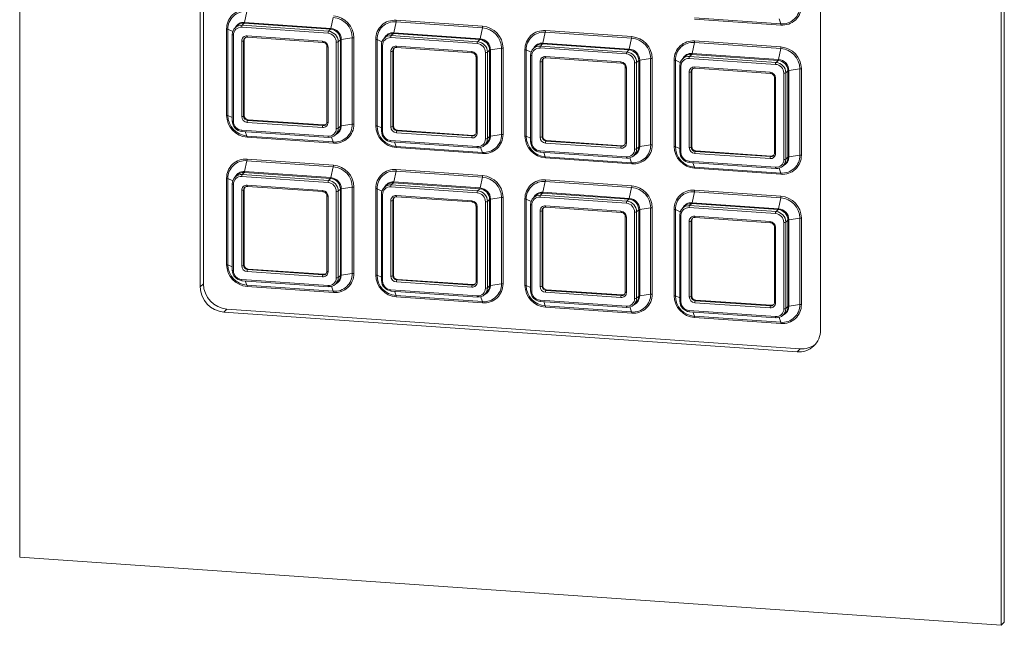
# Paper-space layout 'Sheet6' of a CAD drawing. Header units: millimetres. Extents: x 5 to 415, y 5 to 292.
# Tile 4 of 7: x 305 to 365, y 108 to 145. Entities that reach past the tile are written whole.
import ezdxf

# ---------------------------------------------------------------- set-up
doc = ezdxf.new("R2010")
doc.units = ezdxf.units.MM

psp = doc.layouts.new('Sheet6')

# ---------------------------------------------------------------- linework, layer by layer
at = {"color": 7, "linetype": 'Continuous', "lineweight": 15}
for p, q in [((304.679, 177.004), (304.679, 111.804)), ((365.05, 107.618), (365.05, 172.818)), ((365.244, 107.805), (365.244, 173.005)), ((315.787, 163.677), (315.787, 128.421)), ((315.982, 163.865), (315.982, 128.608)), ((353.942, 125.775), (353.942, 161.031)), ((318.654, 145.354), (318.511, 144.683)), ((323.967, 144.985), (323.824, 144.315)), ((327.84, 144.812), (333.153, 144.444)), ((346.183, 144.964), (351.496, 144.596)), ((351.505, 144.52), (346.193, 144.888)), ((317.406, 138.966), (317.406, 144.278)), ((317.482, 144.263), (317.482, 138.951)), ((318.054, 144.471), (317.925, 144.347)), ((323.646, 144.011), (318.334, 144.379)), ((318.489, 144.625), (318.36, 144.501)), ((318.36, 144.501), (323.672, 144.132)), ((323.801, 144.257), (318.489, 144.625)), ((318.511, 144.683), (323.824, 144.315)), ((323.801, 144.257), (323.672, 144.132)), ((327.831, 144.717), (327.688, 144.047)), ((333.143, 144.349), (327.831, 144.717)), ((333.143, 144.349), (333, 143.678)), ((337.016, 144.176), (342.329, 143.807)), ((317.753, 143.932), (317.753, 138.62)), ((317.827, 143.907), (317.827, 138.595)), ((318.495, 143.59), (318.456, 143.552)), ((318.456, 143.552), (318.456, 138.916)), ((318.495, 143.59), (318.495, 138.953)), ((318.672, 143.849), (323.308, 143.527)), ((318.691, 143.774), (323.327, 143.452)), ((324.405, 143.611), (324.276, 143.487)), ((324.405, 138.299), (324.405, 143.611)), ((325.139, 143.732), (324.463, 143.631)), ((324.463, 143.631), (324.463, 138.319)), ((325.139, 138.42), (325.139, 143.732)), ((325.234, 143.735), (325.234, 138.423)), ((326.583, 138.329), (326.583, 143.642)), ((326.659, 143.627), (326.659, 138.314)), ((327.231, 143.835), (327.102, 143.71)), ((332.823, 143.375), (327.51, 143.743)), ((327.665, 143.989), (327.536, 143.865)), ((327.536, 143.865), (332.849, 143.496)), ((332.977, 143.621), (327.665, 143.989)), ((327.688, 144.047), (333, 143.678)), ((332.977, 143.621), (332.849, 143.496)), ((337.007, 144.081), (336.864, 143.41)), ((342.319, 143.713), (337.007, 144.081)), ((342.319, 143.713), (342.177, 143.042)), ((346.193, 143.539), (351.505, 143.171)), ((318.334, 138.898), (318.334, 143.534)), ((323.572, 143.191), (323.572, 138.554)), ((323.646, 143.166), (323.646, 138.529)), ((324.153, 138.156), (324.153, 143.469)), ((324.276, 143.487), (324.276, 138.174)), ((326.929, 143.296), (326.929, 137.983)), ((327.003, 143.271), (327.003, 137.958)), ((327.671, 142.954), (327.633, 142.916)), ((327.671, 142.954), (327.671, 138.317)), ((327.848, 143.212), (332.485, 142.891)), ((327.867, 143.138), (332.504, 142.816)), ((333.581, 142.975), (333.452, 142.851)), ((333.581, 137.663), (333.581, 142.975)), ((334.315, 143.096), (333.639, 142.995)), ((333.639, 142.995), (333.639, 137.682)), ((334.315, 137.783), (334.315, 143.096)), ((334.41, 143.099), (334.41, 137.786)), ((335.759, 137.693), (335.759, 143.005)), ((335.835, 142.99), (335.835, 137.678)), ((336.407, 143.199), (336.278, 143.074)), ((341.999, 142.738), (336.686, 143.107)), ((336.841, 143.353), (336.712, 143.228)), ((336.712, 143.228), (342.025, 142.86)), ((342.154, 142.984), (336.841, 143.353)), ((336.864, 143.41), (342.177, 143.042)), ((342.154, 142.984), (342.025, 142.86)), ((346.183, 143.445), (346.04, 142.774)), ((351.496, 143.076), (346.183, 143.445)), ((351.496, 143.076), (351.353, 142.405)), ((327.51, 138.261), (327.51, 142.898)), ((327.633, 142.916), (327.633, 138.28)), ((332.749, 142.554), (332.749, 137.918)), ((332.823, 142.529), (332.823, 137.893)), ((333.33, 137.52), (333.33, 142.832)), ((333.452, 142.851), (333.452, 137.538)), ((336.105, 142.66), (336.105, 137.347)), ((336.179, 142.635), (336.179, 137.322)), ((337.024, 142.576), (341.661, 142.254)), ((337.043, 142.501), (341.68, 142.18)), ((342.757, 142.339), (342.629, 142.214)), ((342.757, 137.026), (342.757, 142.339)), ((343.491, 142.459), (342.816, 142.358)), ((342.816, 142.358), (342.816, 137.046)), ((343.491, 137.147), (343.491, 142.459)), ((343.586, 142.463), (343.586, 137.15)), ((344.935, 137.056), (344.935, 142.369)), ((345.011, 142.354), (345.011, 137.041)), ((345.583, 142.562), (345.454, 142.438)), ((351.175, 142.102), (345.863, 142.47)), ((346.017, 142.716), (345.889, 142.592)), ((345.889, 142.592), (351.201, 142.223)), ((351.33, 142.348), (346.017, 142.716)), ((346.04, 142.774), (351.353, 142.405)), ((351.33, 142.348), (351.201, 142.223)), ((336.686, 137.625), (336.686, 142.261)), ((336.848, 142.317), (336.809, 142.28)), ((336.809, 142.28), (336.809, 137.643)), ((336.848, 142.317), (336.848, 137.681)), ((341.925, 141.918), (341.925, 137.282)), ((341.999, 141.893), (341.999, 137.257)), ((342.506, 136.883), (342.506, 142.196)), ((342.629, 142.214), (342.629, 136.902)), ((345.281, 142.023), (345.281, 136.711)), ((345.356, 141.998), (345.356, 136.686)), ((346.201, 141.94), (350.837, 141.618)), ((346.22, 141.865), (350.856, 141.543)), ((352.668, 141.823), (351.992, 141.722)), ((351.992, 141.722), (351.992, 136.409)), ((352.668, 136.51), (352.668, 141.823)), ((352.763, 141.826), (352.763, 136.514)), ((345.863, 136.989), (345.863, 141.625)), ((346.024, 141.681), (345.985, 141.643)), ((345.985, 141.643), (345.985, 137.007)), ((346.024, 141.681), (346.024, 137.044)), ((351.101, 141.282), (351.101, 136.645)), ((351.175, 141.257), (351.175, 136.62)), ((351.682, 136.247), (351.682, 141.559)), ((351.934, 141.702), (351.805, 141.578)), ((351.805, 141.578), (351.805, 136.265)), ((351.934, 136.39), (351.934, 141.702)), ((318.495, 138.953), (318.456, 138.916)), ((318.737, 138.695), (318.698, 138.658)), ((318.737, 138.695), (323.373, 138.374)), ((323.308, 138.215), (318.672, 138.536)), ((318.698, 138.658), (323.334, 138.336)), ((323.373, 138.374), (323.334, 138.336)), ((324.405, 138.299), (324.276, 138.174)), ((325.139, 138.42), (324.463, 138.319)), ((327.671, 138.317), (327.633, 138.28)), ((318.334, 138.053), (323.646, 137.684)), ((318.353, 137.978), (323.665, 137.609)), ((318.654, 137.697), (323.967, 137.329)), ((323.976, 137.253), (318.664, 137.621)), ((324.106, 137.767), (324.235, 137.891)), ((332.485, 137.578), (327.848, 137.9)), ((327.913, 138.059), (327.874, 138.021)), ((327.874, 138.021), (332.51, 137.7)), ((327.913, 138.059), (332.549, 137.737)), ((332.549, 137.737), (332.51, 137.7)), ((333.581, 137.663), (333.452, 137.538)), ((334.315, 137.783), (333.639, 137.682)), ((336.848, 137.681), (336.809, 137.643)), ((327.51, 137.416), (332.823, 137.048)), ((327.529, 137.341), (332.842, 136.973)), ((327.831, 137.061), (333.143, 136.692)), ((333.153, 136.616), (327.84, 136.985)), ((333.283, 137.13), (333.412, 137.255)), ((341.661, 136.942), (337.024, 137.263)), ((337.089, 137.423), (337.05, 137.385)), ((337.05, 137.385), (341.687, 137.063)), ((337.089, 137.423), (341.726, 137.101)), ((341.726, 137.101), (341.687, 137.063)), ((342.757, 137.026), (342.629, 136.902)), ((343.491, 137.147), (342.816, 137.046)), ((346.024, 137.044), (345.985, 137.007)), ((318.664, 136.272), (323.976, 135.904)), ((336.686, 136.78), (341.999, 136.411)), ((336.705, 136.705), (342.018, 136.337)), ((337.007, 136.424), (342.319, 136.056)), ((342.329, 135.98), (337.016, 136.348)), ((342.459, 136.494), (342.588, 136.618)), ((350.837, 136.305), (346.201, 136.627)), ((346.265, 136.786), (346.227, 136.749)), ((346.227, 136.749), (350.863, 136.427)), ((346.265, 136.786), (350.902, 136.465)), ((350.902, 136.465), (350.863, 136.427)), ((351.934, 136.39), (351.805, 136.265)), ((352.668, 136.51), (351.992, 136.409)), ((318.654, 136.178), (318.511, 135.507)), ((323.967, 135.809), (318.654, 136.178)), ((323.967, 135.809), (323.824, 135.138)), ((345.863, 136.143), (351.175, 135.775)), ((345.882, 136.069), (351.194, 135.7)), ((346.183, 135.788), (351.496, 135.42)), ((351.505, 135.343), (346.193, 135.712)), ((351.635, 135.858), (351.764, 135.982)), ((317.406, 129.789), (317.406, 135.102)), ((317.482, 135.087), (317.482, 129.774)), ((318.054, 135.295), (317.925, 135.17)), ((323.646, 134.835), (318.334, 135.203)), ((318.489, 135.449), (318.36, 135.325)), ((318.36, 135.325), (323.672, 134.956)), ((323.801, 135.081), (318.489, 135.449)), ((318.511, 135.507), (323.824, 135.138)), ((323.801, 135.081), (323.672, 134.956)), ((327.831, 135.541), (327.688, 134.87)), ((333.143, 135.173), (327.831, 135.541)), ((327.84, 135.636), (333.153, 135.267)), ((333.143, 135.173), (333, 134.502)), ((317.753, 134.756), (317.753, 129.443)), ((317.827, 134.731), (317.827, 129.418)), ((318.672, 134.672), (323.308, 134.351)), ((318.691, 134.598), (323.327, 134.276)), ((325.139, 134.556), (324.463, 134.455)), ((324.463, 134.455), (324.463, 129.142)), ((325.139, 129.243), (325.139, 134.556)), ((325.234, 134.559), (325.234, 129.246)), ((326.583, 129.153), (326.583, 134.465)), ((327.231, 134.659), (327.102, 134.534)), ((332.823, 134.198), (327.51, 134.567)), ((327.665, 134.813), (327.536, 134.688)), ((327.536, 134.688), (332.849, 134.32)), ((332.977, 134.444), (327.665, 134.813)), ((327.688, 134.87), (333, 134.502)), ((337.007, 134.905), (336.864, 134.234)), ((342.319, 134.536), (337.007, 134.905)), ((337.016, 134.999), (342.329, 134.631)), ((342.319, 134.536), (342.177, 133.865)), ((318.334, 129.721), (318.334, 134.358)), ((318.495, 134.414), (318.456, 134.376)), ((318.456, 134.376), (318.456, 129.74)), ((318.495, 134.414), (318.495, 129.777)), ((323.572, 134.014), (323.572, 129.378)), ((323.646, 133.989), (323.646, 129.353)), ((324.153, 128.98), (324.153, 134.292)), ((324.405, 134.435), (324.276, 134.311)), ((324.276, 134.311), (324.276, 128.998)), ((324.405, 129.123), (324.405, 134.435)), ((326.659, 134.45), (326.659, 129.138)), ((326.929, 134.12), (326.929, 128.807)), ((327.003, 134.095), (327.003, 128.782)), ((327.848, 134.036), (332.485, 133.715)), ((327.867, 133.961), (332.504, 133.64)), ((332.977, 134.444), (332.849, 134.32)), ((334.315, 133.919), (333.639, 133.818)), ((334.315, 128.607), (334.315, 133.919)), ((334.41, 133.923), (334.41, 128.61)), ((336.407, 134.022), (336.278, 133.898)), ((341.999, 133.562), (336.686, 133.93)), ((336.841, 134.176), (336.712, 134.052)), ((336.712, 134.052), (342.025, 133.683)), ((342.154, 133.808), (336.841, 134.176)), ((336.864, 134.234), (342.177, 133.865)), ((346.183, 134.268), (346.04, 133.598)), ((351.496, 133.9), (346.183, 134.268)), ((346.193, 134.363), (351.505, 133.995)), ((351.496, 133.9), (351.353, 133.229)), ((327.51, 129.085), (327.51, 133.721)), ((327.671, 133.777), (327.633, 133.74)), ((327.633, 133.74), (327.633, 129.103)), ((327.671, 133.777), (327.671, 129.141)), ((332.749, 133.378), (332.749, 128.742)), ((332.823, 133.353), (332.823, 128.717)), ((333.33, 128.343), (333.33, 133.656)), ((333.581, 133.799), (333.452, 133.674)), ((333.452, 133.674), (333.452, 128.362)), ((333.581, 128.486), (333.581, 133.799)), ((333.639, 133.818), (333.639, 128.506)), ((335.759, 128.517), (335.759, 133.829)), ((335.835, 133.814), (335.835, 128.501)), ((336.105, 133.483), (336.105, 128.171)), ((336.179, 133.458), (336.179, 128.146)), ((337.024, 133.4), (341.661, 133.078)), ((337.043, 133.325), (341.68, 133.003)), ((342.154, 133.808), (342.025, 133.683)), ((343.491, 133.283), (342.816, 133.182)), ((343.491, 127.97), (343.491, 133.283)), ((343.586, 133.286), (343.586, 127.974)), ((345.583, 133.386), (345.454, 133.261)), ((351.175, 132.925), (345.863, 133.294)), ((346.017, 133.54), (345.889, 133.415)), ((345.889, 133.415), (351.201, 133.047)), ((351.33, 133.172), (346.017, 133.54)), ((346.04, 133.598), (351.353, 133.229)), ((336.686, 128.449), (336.686, 133.085)), ((336.848, 133.141), (336.809, 133.103)), ((336.809, 133.103), (336.809, 128.467)), ((336.848, 133.141), (336.848, 128.504)), ((341.925, 132.742), (341.925, 128.105)), ((341.999, 132.717), (341.999, 128.08)), ((342.506, 127.707), (342.506, 133.02)), ((342.757, 133.162), (342.629, 133.038)), ((342.629, 133.038), (342.629, 127.725)), ((342.757, 127.85), (342.757, 133.162)), ((342.816, 133.182), (342.816, 127.869)), ((344.935, 127.88), (344.935, 133.193)), ((345.011, 133.178), (345.011, 127.865)), ((345.281, 132.847), (345.281, 127.534)), ((345.356, 132.822), (345.356, 127.509)), ((346.201, 132.763), (350.837, 132.442)), ((346.22, 132.689), (350.856, 132.367)), ((351.33, 133.172), (351.201, 133.047)), ((352.668, 132.647), (351.992, 132.546)), ((352.668, 127.334), (352.668, 132.647)), ((352.763, 132.65), (352.763, 127.337)), ((345.863, 127.812), (345.863, 132.449)), ((346.024, 132.505), (345.985, 132.467)), ((345.985, 132.467), (345.985, 127.831)), ((346.024, 132.505), (346.024, 127.868)), ((351.101, 132.105), (351.101, 127.469)), ((351.175, 132.08), (351.175, 127.444)), ((351.682, 127.071), (351.682, 132.383)), ((351.934, 132.526), (351.805, 132.401)), ((351.805, 132.401), (351.805, 127.089)), ((351.934, 127.213), (351.934, 132.526)), ((351.992, 132.546), (351.992, 127.233)), ((318.495, 129.777), (318.456, 129.74)), ((323.308, 129.038), (318.672, 129.36)), ((318.737, 129.519), (318.698, 129.481)), ((318.698, 129.481), (323.334, 129.16)), ((318.737, 129.519), (323.373, 129.197)), ((323.373, 129.197), (323.334, 129.16)), ((324.405, 129.123), (324.276, 128.998)), ((325.139, 129.243), (324.463, 129.142)), ((327.671, 129.141), (327.633, 129.103)), ((315.787, 128.421), (315.982, 128.608)), ((318.334, 128.876), (323.646, 128.508)), ((318.353, 128.801), (323.665, 128.433)), ((318.654, 128.521), (323.967, 128.152)), ((323.976, 128.076), (318.664, 128.445)), ((324.106, 128.59), (324.235, 128.715)), ((332.485, 128.402), (327.848, 128.724)), ((327.913, 128.883), (327.874, 128.845)), ((327.874, 128.845), (332.51, 128.524)), ((327.913, 128.883), (332.549, 128.561)), ((332.549, 128.561), (332.51, 128.524)), ((333.581, 128.486), (333.452, 128.362)), ((334.315, 128.607), (333.639, 128.506)), ((336.848, 128.504), (336.809, 128.467)), ((327.51, 128.24), (332.823, 127.871)), ((327.529, 128.165), (332.842, 127.797)), ((327.831, 127.885), (333.143, 127.516)), ((333.153, 127.44), (327.84, 127.808)), ((333.283, 127.954), (333.412, 128.079)), ((341.661, 127.766), (337.024, 128.087)), ((337.089, 128.246), (337.05, 128.209)), ((337.05, 128.209), (341.687, 127.887)), ((337.089, 128.246), (341.726, 127.925)), ((341.726, 127.925), (341.687, 127.887)), ((342.757, 127.85), (342.629, 127.725)), ((343.491, 127.97), (342.816, 127.869)), ((346.024, 127.868), (345.985, 127.831)), ((336.686, 127.603), (341.999, 127.235)), ((336.705, 127.529), (342.018, 127.16)), ((337.007, 127.248), (342.319, 126.88)), ((342.459, 127.318), (342.588, 127.442)), ((350.837, 127.129), (346.201, 127.451)), ((346.265, 127.61), (346.227, 127.572)), ((346.227, 127.572), (350.863, 127.251)), ((346.265, 127.61), (350.902, 127.288)), ((350.902, 127.288), (350.863, 127.251)), ((351.934, 127.213), (351.805, 127.089)), ((352.668, 127.334), (351.992, 127.233)), ((317.236, 126.871), (317.43, 127.059)), ((317.236, 126.871), (352.493, 124.426)), ((317.43, 127.059), (352.687, 124.614)), ((342.329, 126.803), (337.016, 127.172)), ((345.863, 126.967), (351.175, 126.599)), ((345.882, 126.892), (351.194, 126.524)), ((346.183, 126.612), (351.496, 126.243)), ((351.635, 126.681), (351.764, 126.806)), ((351.505, 126.167), (346.193, 126.536)), ((352.493, 124.426), (352.687, 124.614)), ((304.679, 111.804), (365.05, 107.618)), ((365.05, 107.618), (365.244, 107.805))]:
    psp.add_line(p, q, dxfattribs=at)
at = {"color": 8, "linetype": 'Continuous', "lineweight": 15}
for p, q in [((351.496, 144.596), (351.385, 144.901)), ((317.482, 144.263), (317.787, 144.127)), ((326.659, 143.627), (326.963, 143.49)), ((335.835, 142.99), (336.139, 142.854)), ((345.011, 142.354), (345.315, 142.218)), ((317.482, 138.951), (317.753, 138.829)), ((326.659, 138.314), (326.929, 138.193)), ((318.654, 137.697), (318.558, 137.964)), ((323.967, 137.329), (323.856, 137.634)), ((335.835, 137.678), (336.105, 137.557)), ((327.831, 137.061), (327.734, 137.327)), ((333.143, 136.692), (333.033, 136.998)), ((345.011, 137.041), (345.281, 136.92)), ((337.007, 136.424), (336.911, 136.691)), ((342.319, 136.056), (342.209, 136.361)), ((346.183, 135.788), (346.087, 136.054)), ((351.496, 135.42), (351.385, 135.725)), ((317.482, 135.087), (317.787, 134.95)), ((326.659, 134.45), (326.963, 134.314)), ((335.835, 133.814), (336.139, 133.678)), ((345.011, 133.178), (345.315, 133.041)), ((317.482, 129.774), (317.753, 129.653)), ((326.659, 129.138), (326.929, 129.017)), ((318.654, 128.521), (318.558, 128.787)), ((323.967, 128.152), (323.856, 128.458)), ((335.835, 128.501), (336.105, 128.38)), ((327.831, 127.885), (327.734, 128.151)), ((333.143, 127.516), (333.033, 127.821)), ((345.011, 127.865), (345.281, 127.744)), ((337.007, 127.248), (336.911, 127.514)), ((342.319, 126.88), (342.209, 127.185)), ((346.183, 126.612), (346.087, 126.878)), ((351.496, 126.243), (351.385, 126.549))]:
    psp.add_line(p, q, dxfattribs=at)
at = {"color": 7, "linetype": 'Continuous', "lineweight": 15, "flags": 128}
for points in [[(317.753, 143.932), (317.753, 143.934), (317.756, 143.939)], [(326.929, 143.296), (326.929, 143.298), (326.932, 143.303)], [(336.109, 142.666), (336.105, 142.661), (336.105, 142.66)], [(345.281, 142.023), (345.282, 142.025), (345.285, 142.03)], [(323.672, 137.612), (323.667, 137.609), (323.665, 137.609)], [(332.849, 136.976), (332.843, 136.973), (332.842, 136.973)], [(342.018, 136.337), (342.02, 136.337), (342.025, 136.34)], [(351.201, 135.703), (351.196, 135.7), (351.194, 135.7)], [(317.753, 134.756), (317.753, 134.758), (317.756, 134.763)], [(326.929, 134.12), (326.929, 134.121), (326.932, 134.126)], [(336.109, 133.49), (336.105, 133.485), (336.105, 133.483)], [(345.281, 132.847), (345.282, 132.849), (345.285, 132.854)], [(323.672, 128.436), (323.667, 128.433), (323.665, 128.433)], [(332.849, 127.8), (332.843, 127.797), (332.842, 127.797)], [(342.018, 127.16), (342.02, 127.16), (342.025, 127.163)], [(351.201, 126.527), (351.196, 126.524), (351.194, 126.524)]]:
    psp.add_lwpolyline(points, dxfattribs=at)
at = {"color": 8, "linetype": 'Continuous', "lineweight": 15, "flags": 128}
for points in [[(317.827, 143.907), (317.808, 143.909), (317.792, 143.912), (317.777, 143.915), (317.766, 143.919), (317.758, 143.924), (317.753, 143.929), (317.753, 143.932)], [(318.672, 143.849), (318.672, 143.83), (318.674, 143.814), (318.676, 143.799), (318.679, 143.788), (318.683, 143.78), (318.688, 143.775), (318.691, 143.774)], [(323.308, 143.527), (323.309, 143.509), (323.31, 143.492), (323.313, 143.478), (323.316, 143.466), (323.32, 143.458), (323.324, 143.453), (323.327, 143.452)], [(327.003, 143.271), (326.985, 143.273), (326.968, 143.275), (326.954, 143.279), (326.942, 143.283), (326.934, 143.288), (326.93, 143.293), (326.929, 143.296)], [(327.848, 143.212), (327.849, 143.194), (327.85, 143.177), (327.852, 143.163), (327.856, 143.151), (327.86, 143.143), (327.864, 143.139), (327.867, 143.138)], [(332.485, 142.891), (332.485, 142.872), (332.487, 142.856), (332.489, 142.841), (332.492, 142.83), (332.496, 142.822), (332.501, 142.817), (332.503, 142.816)], [(336.105, 142.66), (336.106, 142.656), (336.11, 142.651), (336.119, 142.647), (336.13, 142.643), (336.144, 142.639), (336.161, 142.636), (336.179, 142.635)], [(337.024, 142.576), (337.025, 142.558), (337.026, 142.541), (337.029, 142.527), (337.032, 142.515), (337.036, 142.507), (337.04, 142.502), (337.043, 142.501)], [(341.661, 142.254), (341.661, 142.236), (341.663, 142.219), (341.665, 142.205), (341.668, 142.193), (341.672, 142.185), (341.677, 142.181), (341.68, 142.18)], [(345.356, 141.998), (345.337, 142), (345.321, 142.003), (345.306, 142.006), (345.295, 142.01), (345.287, 142.015), (345.282, 142.02), (345.281, 142.023)], [(351.175, 141.257), (351.157, 141.258), (351.14, 141.261), (351.126, 141.265), (351.115, 141.269), (351.106, 141.273), (351.102, 141.278), (351.101, 141.281)], [(317.827, 138.595), (317.808, 138.597), (317.792, 138.599), (317.777, 138.603), (317.766, 138.607), (317.758, 138.611), (317.753, 138.616), (317.753, 138.62)], [(323.572, 138.554), (323.573, 138.551), (323.578, 138.546), (323.586, 138.541), (323.597, 138.537), (323.611, 138.534), (323.628, 138.531), (323.646, 138.529)], [(327.003, 137.958), (326.985, 137.96), (326.968, 137.963), (326.954, 137.966), (326.942, 137.97), (326.934, 137.975), (326.93, 137.98), (326.929, 137.983)], [(332.749, 137.918), (332.749, 137.915), (332.754, 137.91), (332.762, 137.905), (332.773, 137.901), (332.788, 137.897), (332.804, 137.895), (332.823, 137.893)], [(336.105, 137.347), (336.106, 137.344), (336.11, 137.339), (336.119, 137.334), (336.13, 137.33), (336.144, 137.326), (336.161, 137.324), (336.179, 137.322)], [(341.925, 137.282), (341.926, 137.278), (341.93, 137.273), (341.938, 137.269), (341.95, 137.264), (341.964, 137.261), (341.981, 137.258), (341.999, 137.257)], [(336.686, 136.78), (336.687, 136.761), (336.688, 136.745), (336.691, 136.73), (336.694, 136.719), (336.698, 136.711), (336.702, 136.706), (336.705, 136.705)], [(341.999, 136.411), (341.999, 136.393), (342.001, 136.376), (342.003, 136.362), (342.007, 136.35), (342.01, 136.342), (342.015, 136.338), (342.018, 136.337)], [(345.356, 136.686), (345.337, 136.687), (345.321, 136.69), (345.306, 136.694), (345.295, 136.698), (345.287, 136.702), (345.282, 136.707), (345.281, 136.711)], [(351.175, 136.62), (351.157, 136.622), (351.14, 136.625), (351.126, 136.628), (351.115, 136.632), (351.106, 136.637), (351.102, 136.642), (351.101, 136.645)], [(317.827, 134.731), (317.808, 134.733), (317.792, 134.736), (317.777, 134.739), (317.766, 134.743), (317.758, 134.748), (317.753, 134.753), (317.753, 134.756)], [(318.672, 134.672), (318.672, 134.654), (318.674, 134.637), (318.676, 134.623), (318.679, 134.611), (318.683, 134.603), (318.688, 134.599), (318.691, 134.598)], [(323.308, 134.351), (323.309, 134.333), (323.31, 134.316), (323.313, 134.301), (323.316, 134.29), (323.32, 134.282), (323.324, 134.277), (323.327, 134.276)], [(327.003, 134.095), (326.985, 134.096), (326.968, 134.099), (326.954, 134.103), (326.942, 134.107), (326.934, 134.111), (326.93, 134.116), (326.929, 134.12)], [(327.848, 134.036), (327.849, 134.018), (327.85, 134.001), (327.852, 133.987), (327.856, 133.975), (327.86, 133.967), (327.864, 133.962), (327.867, 133.961)], [(332.485, 133.715), (332.485, 133.696), (332.487, 133.679), (332.489, 133.665), (332.492, 133.654), (332.496, 133.645), (332.501, 133.641), (332.503, 133.64)], [(336.105, 133.483), (336.106, 133.48), (336.11, 133.475), (336.119, 133.47), (336.13, 133.466), (336.144, 133.463), (336.161, 133.46), (336.179, 133.458)], [(337.024, 133.4), (337.025, 133.381), (337.026, 133.365), (337.029, 133.35), (337.032, 133.339), (337.036, 133.331), (337.04, 133.326), (337.043, 133.325)], [(341.661, 133.078), (341.661, 133.06), (341.663, 133.043), (341.665, 133.029), (341.668, 133.017), (341.672, 133.009), (341.677, 133.004), (341.68, 133.003)], [(345.356, 132.822), (345.337, 132.824), (345.321, 132.826), (345.306, 132.83), (345.295, 132.834), (345.287, 132.839), (345.282, 132.844), (345.281, 132.847)], [(317.827, 129.418), (317.808, 129.42), (317.792, 129.423), (317.777, 129.426), (317.766, 129.431), (317.758, 129.435), (317.753, 129.44), (317.753, 129.443)], [(323.572, 129.378), (323.573, 129.375), (323.578, 129.37), (323.586, 129.365), (323.597, 129.361), (323.611, 129.357), (323.628, 129.355), (323.646, 129.353)], [(327.003, 128.782), (326.985, 128.784), (326.968, 128.787), (326.954, 128.79), (326.942, 128.794), (326.934, 128.799), (326.93, 128.804), (326.929, 128.807)], [(332.749, 128.742), (332.749, 128.738), (332.754, 128.733), (332.762, 128.729), (332.773, 128.725), (332.788, 128.721), (332.804, 128.718), (332.823, 128.717)], [(336.105, 128.171), (336.106, 128.167), (336.11, 128.162), (336.119, 128.158), (336.13, 128.154), (336.144, 128.15), (336.161, 128.148), (336.179, 128.146)], [(341.925, 128.105), (341.926, 128.102), (341.93, 128.097), (341.938, 128.092), (341.95, 128.088), (341.964, 128.085), (341.981, 128.082), (341.999, 128.08)], [(336.686, 127.603), (336.687, 127.585), (336.688, 127.568), (336.691, 127.554), (336.694, 127.542), (336.698, 127.534), (336.702, 127.53), (336.705, 127.529)], [(341.999, 127.235), (341.999, 127.217), (342.001, 127.2), (342.003, 127.186), (342.007, 127.174), (342.01, 127.166), (342.015, 127.161), (342.018, 127.16)], [(345.356, 127.509), (345.337, 127.511), (345.321, 127.514), (345.306, 127.517), (345.295, 127.521), (345.287, 127.526), (345.282, 127.531), (345.281, 127.534)], [(351.101, 127.469), (351.102, 127.465), (351.106, 127.461), (351.115, 127.456), (351.126, 127.452), (351.14, 127.448), (351.157, 127.446), (351.175, 127.444)]]:
    psp.add_lwpolyline(points, dxfattribs=at)
at = {"color": 7, "linetype": 'Continuous', "lineweight": 15}
for centre, radius, start, end in [((318.567, 144.292), 1.161, 85.2232, 180.66235), ((318.564, 144.276), 1.082, 85.2232, 180.66235), ((351.586, 145.674), 1.082, 265.2232, 0.66235), ((351.602, 145.676), 1.161, 265.2232, 0.66235), ((323.866, 143.717), 1.273, 0.69004, 85.47107), ((323.869, 143.719), 1.365, 0.69004, 85.47107), ((327.743, 143.655), 1.161, 85.2232, 180.66235), ((327.371, 144.811), 0.469, 348.46322, 0.08817), ((317.398, 144.036), 0.242, 69.57542, 87.95914), ((318.313, 143.946), 0.557, 85.2232, 180.66235), ((318.295, 143.913), 0.468, 85.2232, 180.66235), ((318.443, 144.065), 0.563, 85.37412, 133.7209), ((318.555, 144.396), 0.222, 151.69239, 184.27461), ((318.386, 144.7), 0.126, 324.12159, 352.46122), ((323.699, 144.331), 0.126, 324.12159, 352.46122), ((323.749, 143.604), 0.656, 0.69004, 85.47107), ((323.769, 143.623), 0.694, 0.69004, 85.47107), ((327.74, 143.639), 1.082, 85.2232, 180.66235), ((332.684, 144.443), 0.469, 348.46322, 0.08817), ((333.043, 143.08), 1.273, 0.69004, 85.47107), ((333.045, 143.083), 1.365, 0.69004, 85.47107), ((336.92, 143.019), 1.161, 85.2232, 180.66235), ((336.547, 144.175), 0.469, 348.46322, 0.08817), ((318.646, 143.538), 0.312, 85.2232, 180.66235), ((318.365, 143.744), 0.212, 261.5, 295.49756), ((318.679, 143.555), 0.223, 85.2232, 180.66235), ((318.721, 143.592), 0.226, 141.36648, 180.43788), ((323.867, 144.027), 0.222, 151.69239, 184.27461), ((323.603, 143.462), 0.551, 0.69004, 85.47107), ((323.62, 143.479), 0.656, 0.69004, 85.47107), ((324.471, 143.511), 0.12, 93.79443, 123.48403), ((325.202, 143.285), 0.452, 85.92211, 97.98099), ((326.574, 143.4), 0.242, 69.57542, 87.95914), ((327.49, 143.309), 0.557, 85.2232, 180.66235), ((327.471, 143.276), 0.468, 85.2232, 180.66235), ((327.62, 143.428), 0.563, 85.37412, 133.7209), ((327.731, 143.759), 0.222, 151.69239, 184.27461), ((327.563, 144.063), 0.126, 324.12159, 352.46122), ((332.875, 143.695), 0.126, 324.12159, 352.46122), ((332.926, 142.967), 0.656, 0.69004, 85.47107), ((332.946, 142.986), 0.694, 0.69004, 85.47107), ((336.917, 143.003), 1.082, 85.2232, 180.66235), ((341.86, 143.806), 0.469, 348.46322, 0.08817), ((342.219, 142.444), 1.273, 0.69004, 85.47107), ((342.221, 142.446), 1.365, 0.69004, 85.47107), ((346.096, 142.382), 1.161, 85.2232, 180.66235), ((345.724, 143.539), 0.469, 348.46322, 0.08817), ((323.279, 143.161), 0.367, 0.69004, 85.47107), ((324.185, 143.678), 0.212, 261.5, 295.49756), ((327.822, 142.901), 0.312, 85.2232, 180.66235), ((327.855, 142.919), 0.223, 85.2232, 180.66235), ((327.898, 142.955), 0.226, 141.36648, 180.43788), ((333.044, 143.391), 0.222, 151.69239, 184.27461), ((332.779, 142.826), 0.551, 0.69004, 85.47107), ((332.797, 142.843), 0.656, 0.69004, 85.47107), ((333.647, 142.875), 0.12, 93.79443, 123.48403), ((334.378, 142.648), 0.452, 85.92211, 97.98099), ((335.75, 142.763), 0.242, 69.57542, 87.95914), ((336.666, 142.673), 0.557, 85.2232, 180.66235), ((336.647, 142.64), 0.468, 85.2232, 180.66235), ((336.796, 142.792), 0.563, 85.37412, 133.7209), ((336.907, 143.123), 0.222, 151.69239, 184.27461), ((336.739, 143.427), 0.126, 324.12159, 352.46122), ((342.051, 143.058), 0.126, 324.12159, 352.46122), ((342.102, 142.331), 0.656, 0.69004, 85.47107), ((342.122, 142.35), 0.694, 0.69004, 85.47107), ((346.093, 142.366), 1.082, 85.2232, 180.66235), ((351.036, 143.17), 0.469, 348.46322, 0.08817), ((351.395, 141.808), 1.273, 0.69004, 85.47107), ((351.397, 141.81), 1.365, 0.69004, 85.47107), ((327.541, 143.107), 0.212, 261.5, 295.49756), ((332.456, 142.525), 0.367, 0.69004, 85.47107), ((333.361, 143.042), 0.212, 261.5, 295.49756), ((336.998, 142.265), 0.312, 85.2232, 180.66235), ((337.032, 142.282), 0.223, 85.2232, 180.66235), ((337.074, 142.319), 0.226, 141.36648, 180.43788), ((342.22, 142.755), 0.222, 151.69239, 184.27461), ((341.955, 142.189), 0.551, 0.69004, 85.47107), ((341.973, 142.206), 0.656, 0.69004, 85.47107), ((342.824, 142.239), 0.12, 93.79443, 123.48403), ((343.554, 142.012), 0.452, 85.92211, 97.98099), ((344.927, 142.127), 0.242, 69.57542, 87.95914), ((345.842, 142.036), 0.557, 85.2232, 180.66235), ((345.824, 142.004), 0.468, 85.2232, 180.66235), ((345.972, 142.156), 0.563, 85.37412, 133.7209), ((346.084, 142.487), 0.222, 151.69239, 184.27461), ((345.915, 142.79), 0.126, 324.12159, 352.46122), ((351.228, 142.422), 0.126, 324.12159, 352.46122), ((351.278, 141.694), 0.656, 0.69004, 85.47107), ((351.298, 141.714), 0.694, 0.69004, 85.47107), ((336.718, 142.471), 0.212, 261.5, 295.49756), ((341.632, 141.889), 0.367, 0.69004, 85.47107), ((342.537, 142.405), 0.212, 261.5, 295.49756), ((346.175, 141.629), 0.312, 85.2232, 180.66235), ((346.208, 141.646), 0.223, 85.2232, 180.66235), ((346.25, 141.683), 0.226, 141.36648, 180.43788), ((351.396, 142.118), 0.222, 151.69239, 184.27461), ((351.132, 141.553), 0.551, 0.69004, 85.47107), ((351.149, 141.57), 0.656, 0.69004, 85.47107), ((352, 141.602), 0.12, 93.79443, 123.48403), ((352.731, 141.376), 0.452, 85.92211, 97.98099), ((345.894, 141.834), 0.212, 261.5, 295.49756), ((350.808, 141.252), 0.367, 0.69004, 85.47107), ((351.714, 141.769), 0.212, 261.5, 295.49756), ((318.772, 138.982), 1.365, 180.69004, 265.47107), ((317.398, 138.724), 0.242, 69.57542, 87.95914), ((318.755, 138.966), 1.273, 180.69004, 265.47107), ((318.365, 139.107), 0.212, 261.5, 295.49756), ((318.701, 138.902), 0.367, 180.69004, 265.47107), ((318.718, 138.919), 0.262, 180.69004, 265.47107), ((318.757, 138.957), 0.262, 180.69004, 265.47107), ((318.411, 138.634), 0.656, 180.69004, 265.47107), ((318.377, 138.601), 0.551, 180.69004, 265.47107), ((318.893, 138.553), 0.222, 151.69239, 184.27461), ((323.334, 138.526), 0.312, 265.2232, 0.66235), ((323.529, 138.231), 0.222, 151.69239, 184.27461), ((323.353, 138.558), 0.223, 265.2232, 0.66235), ((323.391, 138.6), 0.227, 265.5602, 306.59345), ((323.685, 138.151), 0.468, 265.2232, 0.66235), ((323.719, 138.168), 0.557, 265.2232, 0.66235), ((324.057, 138.407), 1.082, 265.2232, 0.66235), ((324.073, 138.409), 1.161, 265.2232, 0.66235), ((324.185, 138.365), 0.212, 261.5, 295.49756), ((323.842, 138.294), 0.563, 314.35606, 0.49388), ((324.471, 138.199), 0.12, 93.79443, 123.48403), ((325.202, 137.972), 0.452, 85.92211, 97.98099), ((327.948, 138.346), 1.365, 180.69004, 265.47107), ((326.574, 138.087), 0.242, 69.57542, 87.95914), ((327.931, 138.329), 1.273, 180.69004, 265.47107), ((327.541, 138.471), 0.212, 261.5, 295.49756), ((327.877, 138.266), 0.367, 180.69004, 265.47107), ((327.895, 138.283), 0.262, 180.69004, 265.47107), ((327.934, 138.32), 0.262, 180.69004, 265.47107), ((318.419, 137.629), 0.245, 358.06662, 16.10619), ((327.588, 137.998), 0.656, 180.69004, 265.47107), ((327.554, 137.965), 0.551, 180.69004, 265.47107), ((328.069, 137.916), 0.222, 151.69239, 184.27461), ((332.706, 137.595), 0.222, 151.69239, 184.27461), ((332.511, 137.889), 0.312, 265.2232, 0.66235), ((332.529, 137.922), 0.223, 265.2232, 0.66235), ((332.567, 137.964), 0.227, 265.5602, 306.59345), ((332.862, 137.514), 0.468, 265.2232, 0.66235), ((332.895, 137.532), 0.557, 265.2232, 0.66235), ((333.233, 137.771), 1.082, 265.2232, 0.66235), ((333.249, 137.773), 1.161, 265.2232, 0.66235), ((333.361, 137.729), 0.212, 261.5, 295.49756), ((333.018, 137.658), 0.563, 314.35606, 0.49388), ((333.647, 137.562), 0.12, 93.79443, 123.48403), ((334.378, 137.336), 0.452, 85.92211, 97.98099), ((337.124, 137.709), 1.365, 180.69004, 265.47107), ((335.75, 137.451), 0.242, 69.57542, 87.95914), ((337.107, 137.693), 1.273, 180.69004, 265.47107), ((336.718, 137.834), 0.212, 261.5, 295.49756), ((337.053, 137.629), 0.367, 180.69004, 265.47107), ((337.071, 137.646), 0.262, 180.69004, 265.47107), ((337.11, 137.684), 0.262, 180.69004, 265.47107), ((327.595, 136.993), 0.245, 358.06662, 16.10619), ((336.764, 137.362), 0.656, 180.69004, 265.47107), ((336.73, 137.329), 0.551, 180.69004, 265.47107), ((337.245, 137.28), 0.222, 151.69239, 184.27461), ((341.882, 136.958), 0.222, 151.69239, 184.27461), ((341.687, 137.253), 0.312, 265.2232, 0.66235), ((341.705, 137.286), 0.223, 265.2232, 0.66235), ((341.743, 137.328), 0.227, 265.5602, 306.59345), ((342.038, 136.878), 0.468, 265.2232, 0.66235), ((342.071, 136.895), 0.557, 265.2232, 0.66235), ((342.41, 137.134), 1.082, 265.2232, 0.66235), ((342.426, 137.137), 1.161, 265.2232, 0.66235), ((342.537, 137.093), 0.212, 261.5, 295.49756), ((342.194, 137.021), 0.563, 314.35606, 0.49388), ((342.824, 136.926), 0.12, 93.79443, 123.48403), ((343.554, 136.699), 0.452, 85.92211, 97.98099), ((346.3, 137.073), 1.365, 180.69004, 265.47107), ((344.927, 136.814), 0.242, 69.57542, 87.95914), ((346.284, 137.057), 1.273, 180.69004, 265.47107), ((345.894, 137.198), 0.212, 261.5, 295.49756), ((346.23, 136.993), 0.367, 180.69004, 265.47107), ((346.247, 137.01), 0.262, 180.69004, 265.47107), ((346.286, 137.048), 0.262, 180.69004, 265.47107), ((318.567, 135.115), 1.161, 85.2232, 180.66235), ((318.195, 136.271), 0.469, 348.46322, 0.08817), ((336.772, 136.356), 0.245, 358.06662, 16.10619), ((345.94, 136.725), 0.656, 180.69004, 265.47107), ((345.906, 136.692), 0.551, 180.69004, 265.47107), ((346.422, 136.644), 0.222, 151.69239, 184.27461), ((350.863, 136.617), 0.312, 265.2232, 0.66235), ((351.058, 136.322), 0.222, 151.69239, 184.27461), ((350.882, 136.649), 0.223, 265.2232, 0.66235), ((350.919, 136.691), 0.227, 265.5602, 306.59345), ((351.586, 136.498), 1.082, 265.2232, 0.66235), ((351.602, 136.5), 1.161, 265.2232, 0.66235), ((351.37, 136.385), 0.563, 314.35606, 0.49388), ((352, 136.29), 0.12, 93.79443, 123.48403), ((352.731, 136.063), 0.452, 85.92211, 97.98099), ((318.564, 135.099), 1.082, 85.2232, 180.66235), ((323.507, 135.903), 0.469, 348.46322, 0.08817), ((323.866, 134.54), 1.273, 0.69004, 85.47107), ((323.869, 134.543), 1.365, 0.69004, 85.47107), ((345.948, 135.72), 0.245, 358.06662, 16.10619), ((351.214, 136.241), 0.468, 265.2232, 0.66235), ((351.248, 136.259), 0.557, 265.2232, 0.66235), ((351.714, 136.456), 0.212, 261.5, 295.49756), ((317.398, 134.86), 0.242, 69.57542, 87.95914), ((318.313, 134.769), 0.557, 85.2232, 180.66235), ((318.295, 134.736), 0.468, 85.2232, 180.66235), ((318.443, 134.888), 0.563, 85.37412, 133.7209), ((318.555, 135.22), 0.222, 151.69239, 184.27461), ((318.386, 135.523), 0.126, 324.12159, 352.46122), ((323.699, 135.155), 0.126, 324.12159, 352.46122), ((323.749, 134.427), 0.656, 0.69004, 85.47107), ((323.769, 134.446), 0.694, 0.69004, 85.47107), ((327.743, 134.479), 1.161, 85.2232, 180.66235), ((327.74, 134.463), 1.082, 85.2232, 180.66235), ((327.371, 135.635), 0.469, 348.46322, 0.08817), ((332.684, 135.267), 0.469, 348.46322, 0.08817), ((333.043, 133.904), 1.273, 0.69004, 85.47107), ((333.045, 133.906), 1.365, 0.69004, 85.47107), ((318.646, 134.361), 0.312, 85.2232, 180.66235), ((318.679, 134.379), 0.223, 85.2232, 180.66235), ((318.721, 134.415), 0.226, 141.36648, 180.43788), ((323.867, 134.851), 0.222, 151.69239, 184.27461), ((323.603, 134.286), 0.551, 0.69004, 85.47107), ((323.62, 134.303), 0.656, 0.69004, 85.47107), ((324.471, 134.335), 0.12, 93.79443, 123.48403), ((325.202, 134.108), 0.452, 85.92211, 97.98099), ((326.574, 134.223), 0.242, 69.57542, 87.95914), ((327.49, 134.133), 0.557, 85.2232, 180.66235), ((327.471, 134.1), 0.468, 85.2232, 180.66235), ((327.62, 134.252), 0.563, 85.37412, 133.7209), ((327.731, 134.583), 0.222, 151.69239, 184.27461), ((327.563, 134.887), 0.126, 324.12159, 352.46122), ((332.875, 134.518), 0.126, 324.12159, 352.46122), ((332.946, 133.81), 0.694, 0.69004, 85.47107), ((336.92, 133.843), 1.161, 85.2232, 180.66235), ((336.917, 133.827), 1.082, 85.2232, 180.66235), ((336.547, 134.999), 0.469, 348.46322, 0.08817), ((341.86, 134.63), 0.469, 348.46322, 0.08817), ((342.219, 133.268), 1.273, 0.69004, 85.47107), ((342.221, 133.27), 1.365, 0.69004, 85.47107), ((318.365, 134.567), 0.212, 261.5, 295.49756), ((323.279, 133.985), 0.367, 0.69004, 85.47107), ((324.185, 134.502), 0.212, 261.5, 295.49756), ((327.822, 133.725), 0.312, 85.2232, 180.66235), ((327.855, 133.742), 0.223, 85.2232, 180.66235), ((327.898, 133.779), 0.226, 141.36648, 180.43788), ((333.044, 134.215), 0.222, 151.69239, 184.27461), ((332.779, 133.649), 0.551, 0.69004, 85.47107), ((332.797, 133.666), 0.656, 0.69004, 85.47107), ((332.926, 133.791), 0.656, 0.69004, 85.47107), ((334.378, 133.472), 0.452, 85.92211, 97.98099), ((336.666, 133.496), 0.557, 85.2232, 180.66235), ((336.647, 133.464), 0.468, 85.2232, 180.66235), ((336.796, 133.616), 0.563, 85.37412, 133.7209), ((336.907, 133.947), 0.222, 151.69239, 184.27461), ((336.739, 134.25), 0.126, 324.12159, 352.46122), ((342.051, 133.882), 0.126, 324.12159, 352.46122), ((342.122, 133.174), 0.694, 0.69004, 85.47107), ((346.096, 133.206), 1.161, 85.2232, 180.66235), ((346.093, 133.19), 1.082, 85.2232, 180.66235), ((345.724, 134.362), 0.469, 348.46322, 0.08817), ((351.036, 133.994), 0.469, 348.46322, 0.08817), ((351.395, 132.631), 1.273, 0.69004, 85.47107), ((351.397, 132.633), 1.365, 0.69004, 85.47107), ((327.541, 133.931), 0.212, 261.5, 295.49756), ((332.456, 133.349), 0.367, 0.69004, 85.47107), ((333.361, 133.865), 0.212, 261.5, 295.49756), ((333.647, 133.699), 0.12, 93.79443, 123.48403), ((335.75, 133.587), 0.242, 69.57542, 87.95914), ((336.998, 133.089), 0.312, 85.2232, 180.66235), ((337.032, 133.106), 0.223, 85.2232, 180.66235), ((337.074, 133.143), 0.226, 141.36648, 180.43788), ((342.22, 133.578), 0.222, 151.69239, 184.27461), ((341.955, 133.013), 0.551, 0.69004, 85.47107), ((341.973, 133.03), 0.656, 0.69004, 85.47107), ((342.102, 133.155), 0.656, 0.69004, 85.47107), ((343.554, 132.836), 0.452, 85.92211, 97.98099), ((345.842, 132.86), 0.557, 85.2232, 180.66235), ((345.824, 132.827), 0.468, 85.2232, 180.66235), ((345.972, 132.979), 0.563, 85.37412, 133.7209), ((346.084, 133.31), 0.222, 151.69239, 184.27461), ((345.915, 133.614), 0.126, 324.12159, 352.46122), ((336.718, 133.295), 0.212, 261.5, 295.49756), ((341.632, 132.712), 0.367, 0.69004, 85.47107), ((342.537, 133.229), 0.212, 261.5, 295.49756), ((342.824, 133.062), 0.12, 93.79443, 123.48403), ((344.927, 132.951), 0.242, 69.57542, 87.95914), ((346.175, 132.452), 0.312, 85.2232, 180.66235), ((346.208, 132.47), 0.223, 85.2232, 180.66235), ((346.25, 132.506), 0.226, 141.36648, 180.43788), ((351.396, 132.942), 0.222, 151.69239, 184.27461), ((351.132, 132.377), 0.551, 0.69004, 85.47107), ((351.149, 132.394), 0.656, 0.69004, 85.47107), ((351.228, 133.246), 0.126, 324.12159, 352.46122), ((351.278, 132.518), 0.656, 0.69004, 85.47107), ((351.298, 132.537), 0.694, 0.69004, 85.47107), ((352.731, 132.199), 0.452, 85.92211, 97.98099), ((345.894, 132.658), 0.212, 261.5, 295.49756), ((350.808, 132.076), 0.367, 0.69004, 85.47107), ((351.714, 132.593), 0.212, 261.5, 295.49756), ((352, 132.426), 0.12, 93.79443, 123.48403), ((318.772, 129.806), 1.365, 180.69004, 265.47107), ((317.398, 129.547), 0.242, 69.57542, 87.95914), ((318.755, 129.79), 1.273, 180.69004, 265.47107), ((318.365, 129.931), 0.212, 261.5, 295.49756), ((318.701, 129.726), 0.367, 180.69004, 265.47107), ((318.718, 129.743), 0.262, 180.69004, 265.47107), ((318.757, 129.78), 0.262, 180.69004, 265.47107), ((318.411, 129.458), 0.656, 180.69004, 265.47107), ((318.377, 129.425), 0.551, 180.69004, 265.47107), ((318.893, 129.376), 0.222, 151.69239, 184.27461), ((323.334, 129.349), 0.312, 265.2232, 0.66235), ((323.529, 129.055), 0.222, 151.69239, 184.27461), ((323.353, 129.382), 0.223, 265.2232, 0.66235), ((323.391, 129.424), 0.227, 265.5602, 306.59345), ((324.057, 129.231), 1.082, 265.2232, 0.66235), ((324.073, 129.233), 1.161, 265.2232, 0.66235), ((323.842, 129.118), 0.563, 314.35606, 0.49388), ((324.471, 129.023), 0.12, 93.79443, 123.48403), ((325.202, 128.796), 0.452, 85.92211, 97.98099), ((327.948, 129.169), 1.365, 180.69004, 265.47107), ((326.574, 128.911), 0.242, 69.57542, 87.95914), ((327.931, 129.153), 1.273, 180.69004, 265.47107), ((327.541, 129.294), 0.212, 261.5, 295.49756), ((327.877, 129.089), 0.367, 180.69004, 265.47107), ((327.895, 129.106), 0.262, 180.69004, 265.47107), ((327.934, 129.144), 0.262, 180.69004, 265.47107), ((317.361, 128.44), 1.573, 180.69004, 265.47107), ((317.555, 128.627), 1.573, 180.69004, 265.47107), ((318.419, 128.453), 0.245, 358.06662, 16.10619), ((323.685, 128.974), 0.468, 265.2232, 0.66235), ((323.719, 128.992), 0.557, 265.2232, 0.66235), ((324.185, 129.189), 0.212, 261.5, 295.49756), ((327.588, 128.822), 0.656, 180.69004, 265.47107), ((327.554, 128.789), 0.551, 180.69004, 265.47107), ((328.069, 128.74), 0.222, 151.69239, 184.27461), ((332.706, 128.418), 0.222, 151.69239, 184.27461), ((332.511, 128.713), 0.312, 265.2232, 0.66235), ((332.529, 128.746), 0.223, 265.2232, 0.66235), ((332.567, 128.788), 0.227, 265.5602, 306.59345), ((333.233, 128.594), 1.082, 265.2232, 0.66235), ((333.249, 128.597), 1.161, 265.2232, 0.66235), ((333.018, 128.481), 0.563, 314.35606, 0.49388), ((333.647, 128.386), 0.12, 93.79443, 123.48403), ((334.378, 128.159), 0.452, 85.92211, 97.98099), ((337.124, 128.533), 1.365, 180.69004, 265.47107), ((335.75, 128.274), 0.242, 69.57542, 87.95914), ((337.107, 128.517), 1.273, 180.69004, 265.47107), ((336.718, 128.658), 0.212, 261.5, 295.49756), ((337.053, 128.453), 0.367, 180.69004, 265.47107), ((337.071, 128.47), 0.262, 180.69004, 265.47107), ((337.11, 128.508), 0.262, 180.69004, 265.47107), ((327.595, 127.817), 0.245, 358.06662, 16.10619), ((332.862, 128.338), 0.468, 265.2232, 0.66235), ((332.895, 128.355), 0.557, 265.2232, 0.66235), ((333.361, 128.553), 0.212, 261.5, 295.49756), ((336.764, 128.185), 0.656, 180.69004, 265.47107), ((336.73, 128.152), 0.551, 180.69004, 265.47107), ((337.245, 128.104), 0.222, 151.69239, 184.27461), ((341.882, 127.782), 0.222, 151.69239, 184.27461), ((341.687, 128.077), 0.312, 265.2232, 0.66235), ((341.705, 128.109), 0.223, 265.2232, 0.66235), ((341.743, 128.151), 0.227, 265.5602, 306.59345), ((342.41, 127.958), 1.082, 265.2232, 0.66235), ((342.426, 127.96), 1.161, 265.2232, 0.66235), ((342.194, 127.845), 0.563, 314.35606, 0.49388), ((342.824, 127.75), 0.12, 93.79443, 123.48403), ((343.554, 127.523), 0.452, 85.92211, 97.98099), ((346.3, 127.897), 1.365, 180.69004, 265.47107), ((344.927, 127.638), 0.242, 69.57542, 87.95914), ((346.284, 127.88), 1.273, 180.69004, 265.47107), ((345.894, 128.022), 0.212, 261.5, 295.49756), ((346.23, 127.817), 0.367, 180.69004, 265.47107), ((346.247, 127.834), 0.262, 180.69004, 265.47107), ((346.286, 127.871), 0.262, 180.69004, 265.47107), ((336.772, 127.18), 0.245, 358.06662, 16.10619), ((342.038, 127.702), 0.468, 265.2232, 0.66235), ((342.071, 127.719), 0.557, 265.2232, 0.66235), ((342.537, 127.916), 0.212, 261.5, 295.49756), ((345.94, 127.549), 0.656, 180.69004, 265.47107), ((345.906, 127.516), 0.551, 180.69004, 265.47107), ((346.422, 127.467), 0.222, 151.69239, 184.27461), ((350.863, 127.44), 0.312, 265.2232, 0.66235), ((351.058, 127.146), 0.222, 151.69239, 184.27461), ((350.882, 127.473), 0.223, 265.2232, 0.66235), ((350.919, 127.515), 0.227, 265.5602, 306.59345), ((351.586, 127.322), 1.082, 265.2232, 0.66235), ((351.602, 127.324), 1.161, 265.2232, 0.66235), ((351.37, 127.209), 0.563, 314.35606, 0.49388), ((352, 127.113), 0.12, 93.79443, 123.48403), ((352.731, 126.887), 0.452, 85.92211, 97.98099), ((345.948, 126.544), 0.245, 358.06662, 16.10619), ((351.214, 127.065), 0.468, 265.2232, 0.66235), ((351.248, 127.082), 0.557, 265.2232, 0.66235), ((351.714, 127.28), 0.212, 261.5, 295.49756), ((352.604, 125.759), 1.338, 265.2232, 0.66235), ((352.792, 125.972), 1.363, 265.5498, 307.76162)]:
    psp.add_arc(centre, radius, start, end, dxfattribs=at)
at = {"color": 8, "linetype": 'Continuous', "lineweight": 15}
for centre, radius, start, end in [((318.462, 144.095), 0.59, 85.23095, 154.08996), ((327.639, 143.458), 0.59, 85.23095, 154.08996), ((323.636, 143.258), 0.0931, 226.64651, 276.29739), ((336.815, 142.822), 0.59, 85.23095, 154.08996), ((332.812, 142.622), 0.0931, 226.64651, 276.29739), ((345.991, 142.186), 0.59, 85.23095, 154.08996), ((341.989, 141.985), 0.0931, 226.64651, 276.29739), ((346.292, 141.923), 0.0926, 169.62174, 218.8448), ((350.929, 141.601), 0.0934, 169.76078, 218.47653), ((323.874, 138.311), 0.589, 293.86453, 0.72987), ((318.425, 138.036), 0.0926, 169.62174, 218.8448), ((323.737, 137.667), 0.0926, 169.62174, 218.8448), ((333.051, 137.675), 0.589, 293.86453, 0.72987), ((327.601, 137.399), 0.0926, 169.62174, 218.8448), ((332.914, 137.031), 0.0926, 169.62174, 218.8448), ((342.227, 137.038), 0.589, 293.86453, 0.72987), ((351.403, 136.402), 0.589, 293.86453, 0.72987), ((345.954, 136.127), 0.0926, 169.62174, 218.8448), ((351.266, 135.758), 0.0926, 169.62174, 218.8448), ((318.462, 134.919), 0.59, 85.23095, 154.08996), ((327.639, 134.282), 0.59, 85.23095, 154.08996), ((323.636, 134.082), 0.0931, 226.64651, 276.29739), ((336.815, 133.646), 0.59, 85.23095, 154.08996), ((332.812, 133.446), 0.0931, 226.64651, 276.29739), ((345.991, 133.009), 0.59, 85.23095, 154.08996), ((341.989, 132.809), 0.0931, 226.64651, 276.29739), ((346.292, 132.747), 0.0926, 169.62174, 218.8448), ((350.929, 132.425), 0.0934, 169.76078, 218.47653), ((351.165, 132.173), 0.0931, 226.64651, 276.29739), ((323.874, 129.135), 0.589, 293.86453, 0.72987), ((318.425, 128.86), 0.0926, 169.62174, 218.8448), ((323.737, 128.491), 0.0926, 169.62174, 218.8448), ((333.051, 128.498), 0.589, 293.86453, 0.72987), ((327.601, 128.223), 0.0926, 169.62174, 218.8448), ((332.914, 127.855), 0.0926, 169.62174, 218.8448), ((342.227, 127.862), 0.589, 293.86453, 0.72987), ((351.403, 127.226), 0.589, 293.86453, 0.72987), ((345.954, 126.95), 0.0926, 169.62174, 218.8448), ((351.266, 126.582), 0.0926, 169.62174, 218.8448)]:
    psp.add_arc(centre, radius, start, end, dxfattribs=at)
at = {"color": 7, "linetype": 'Continuous', "lineweight": 15}
for points in [[(351.505, 144.52), (351.505, 144.527), (351.505, 144.543), (351.503, 144.564), (351.5, 144.582), (351.497, 144.591), (351.496, 144.596)], [(323.976, 137.253), (323.976, 137.26), (323.976, 137.276), (323.974, 137.297), (323.971, 137.315), (323.968, 137.324), (323.967, 137.329)], [(333.153, 136.616), (333.153, 136.624), (333.152, 136.64), (333.15, 136.66), (333.147, 136.679), (333.145, 136.688), (333.143, 136.692)], [(342.329, 135.98), (342.329, 135.988), (342.329, 136.003), (342.327, 136.024), (342.324, 136.042), (342.321, 136.051), (342.319, 136.056)], [(351.505, 135.343), (351.505, 135.351), (351.505, 135.367), (351.503, 135.388), (351.5, 135.406), (351.497, 135.415), (351.496, 135.42)], [(323.976, 128.076), (323.976, 128.084), (323.976, 128.1), (323.974, 128.12), (323.971, 128.139), (323.968, 128.148), (323.967, 128.152)], [(333.153, 127.44), (333.153, 127.448), (333.152, 127.463), (333.15, 127.484), (333.147, 127.502), (333.145, 127.512), (333.143, 127.516)], [(342.329, 126.803), (342.329, 126.811), (342.329, 126.827), (342.327, 126.848), (342.324, 126.866), (342.321, 126.875), (342.319, 126.88)], [(351.505, 126.167), (351.505, 126.175), (351.505, 126.19), (351.503, 126.211), (351.5, 126.23), (351.497, 126.239), (351.496, 126.243)]]:
    psp.add_open_spline(points, degree=3, dxfattribs=at)
for points, knots in [([(323.327, 143.452), (323.345, 143.45), (323.392, 143.444), (323.465, 143.407), (323.53, 143.339), (323.567, 143.262), (323.571, 143.212), (323.572, 143.191)], [0, 0, 0, 0, 0.139967, 0.372259, 0.603769, 0.832853, 1, 1, 1, 1]), ([(332.504, 142.816), (332.521, 142.814), (332.568, 142.807), (332.641, 142.77), (332.707, 142.703), (332.743, 142.626), (332.747, 142.575), (332.749, 142.554)], [0, 0, 0, 0, 0.139967, 0.372259, 0.603769, 0.832853, 1, 1, 1, 1]), ([(341.68, 142.18), (341.697, 142.177), (341.744, 142.171), (341.817, 142.134), (341.883, 142.066), (341.919, 141.989), (341.923, 141.939), (341.925, 141.918)], [0, 0, 0, 0, 0.139967, 0.372259, 0.603769, 0.832853, 1, 1, 1, 1]), ([(350.856, 141.543), (350.874, 141.541), (350.921, 141.535), (350.994, 141.497), (351.059, 141.43), (351.096, 141.353), (351.099, 141.303), (351.101, 141.282)], [0, 0, 0, 0, 0.139967, 0.372259, 0.603769, 0.832853, 1, 1, 1, 1]), ([(323.327, 134.276), (323.345, 134.274), (323.392, 134.267), (323.465, 134.23), (323.53, 134.163), (323.567, 134.086), (323.571, 134.036), (323.572, 134.014)], [0, 0, 0, 0, 0.139967, 0.372259, 0.603769, 0.832853, 1, 1, 1, 1]), ([(332.504, 133.64), (332.521, 133.637), (332.568, 133.631), (332.641, 133.594), (332.707, 133.526), (332.743, 133.449), (332.747, 133.399), (332.749, 133.378)], [0, 0, 0, 0, 0.1399674, 0.3722593, 0.603769, 0.8328526, 1, 1, 1, 1]), ([(341.68, 133.003), (341.697, 133.001), (341.744, 132.995), (341.817, 132.958), (341.883, 132.89), (341.919, 132.813), (341.923, 132.763), (341.925, 132.742)], [0, 0, 0, 0, 0.139967, 0.372259, 0.603769, 0.832853, 1, 1, 1, 1]), ([(350.856, 132.367), (350.874, 132.365), (350.921, 132.358), (350.994, 132.321), (351.059, 132.254), (351.096, 132.176), (351.099, 132.126), (351.101, 132.105)], [0, 0, 0, 0, 0.1399674, 0.3722593, 0.603769, 0.8328526, 1, 1, 1, 1])]:
    psp.add_open_spline(points, degree=3, knots=knots, dxfattribs=at)

doc.saveas('drawing.dxf')
